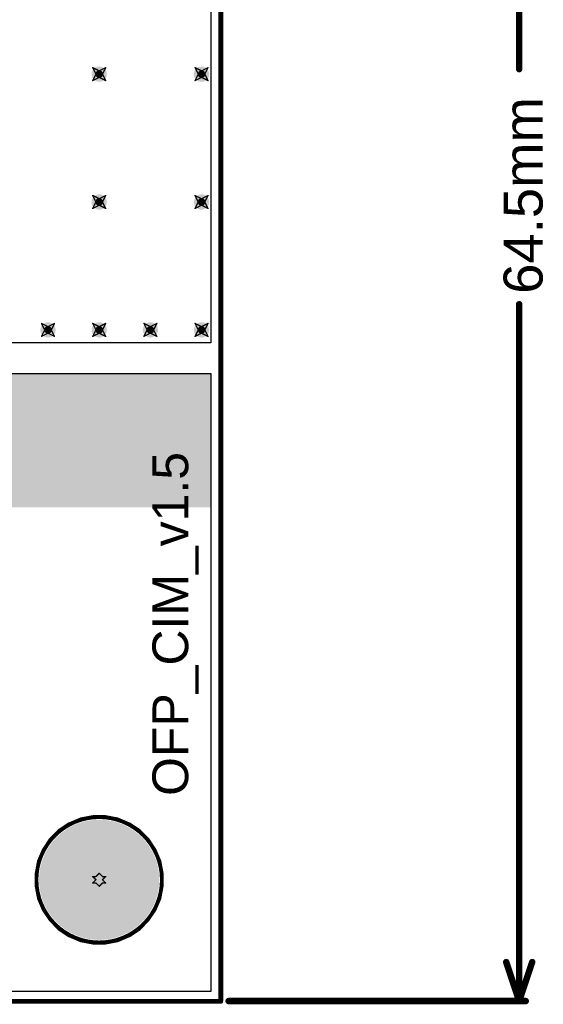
# Model space of a CAD drawing. Header units: inches. Extents: x -0.03 to 9.71, y 0 to 4.44.
# Tile 98 of 118: x 4.01 to 4.82, y 0.01 to 1.52. Entities that reach past the tile are written whole.
import ezdxf

# ---------------------------------------------------------------- set-up
doc = ezdxf.new("R2010")
doc.units = ezdxf.units.IN
doc.header["$MEASUREMENT"] = 0
for name, color, linetype in [('Board Outline', 216, 'Continuous'), ('Bottom Layer', 5, 'Continuous'), ('Bottom Solder', 6, 'Continuous'), ('Dimension', 6, 'Continuous'), ('Drill Drawing', 1, 'Continuous'), ('Layer 1', 16, 'Continuous'), ('Layer 2', 76, 'Continuous'), ('Multi-Layer', 9, 'Continuous'), ('Pad Holes', 156, 'Continuous'), ('Top Layer', 1, 'Continuous'), ('Top Overlay', 2, 'Continuous'), ('Top Solder', 216, 'Continuous'), ('Via Holes', 16, 'Continuous')]:
    doc.layers.add(name, color=color, linetype=linetype)
doc.styles.add('Arial', font='txt', dxfattribs={"height": 0.2})

msp = doc.modelspace()

# ---------------------------------------------------------------- hatches: boundary and pattern name
at = {"layer": 'Bottom Layer'}
h = msp.add_hatch(color=5, dxfattribs=at)
edge = h.paths.add_edge_path()
edge.add_arc((4.1339, 1.437), 0.0118, 0, 360)
h = msp.add_hatch(color=5, dxfattribs=at)
edge = h.paths.add_edge_path()
edge.add_arc((4.2913, 1.437), 0.0118, 0, 360)
h = msp.add_hatch(color=5, dxfattribs=at)
edge = h.paths.add_edge_path()
edge.add_arc((4.1339, 1.2402), 0.0118, 0, 360)
h = msp.add_hatch(color=5, dxfattribs=at)
edge = h.paths.add_edge_path()
edge.add_arc((4.2913, 1.2402), 0.0118, 0, 360)
h = msp.add_hatch(color=5, dxfattribs=at)
edge = h.paths.add_edge_path()
edge.add_arc((4.0551, 1.0433), 0.0118, 0, 360)
h = msp.add_hatch(color=5, dxfattribs=at)
edge = h.paths.add_edge_path()
edge.add_arc((4.1339, 1.0433), 0.0118, 0, 360)
h = msp.add_hatch(color=5, dxfattribs=at)
edge = h.paths.add_edge_path()
edge.add_arc((4.2126, 1.0433), 0.0118, 0, 360)
h = msp.add_hatch(color=5, dxfattribs=at)
edge = h.paths.add_edge_path()
edge.add_arc((4.2913, 1.0433), 0.0118, 0, 360)
h = msp.add_hatch(color=5, dxfattribs=at)
edge = h.paths.add_edge_path()
edge.add_arc((4.1339, 0.1969), 0.0886, 0, 360)
at = {"layer": 'Bottom Solder'}
msp.add_hatch(color=6, dxfattribs=at).paths.add_polyline_path([(0.0251, 0.77), (4.3056, 0.77), (4.3056, 0.9764), (0.0251, 0.9764)])
h = msp.add_hatch(color=6, dxfattribs=at)
edge = h.paths.add_edge_path()
edge.add_arc((4.1339, 0.1969), 0.0926, 0, 360)
at = {"layer": 'Layer 1'}
h = msp.add_hatch(color=16, dxfattribs=at)
edge = h.paths.add_edge_path()
edge.add_arc((4.1339, 1.437), 0.0118, 0, 360)
h = msp.add_hatch(color=16, dxfattribs=at)
edge = h.paths.add_edge_path()
edge.add_arc((4.2913, 1.437), 0.0118, 0, 360)
h = msp.add_hatch(color=16, dxfattribs=at)
edge = h.paths.add_edge_path()
edge.add_arc((4.1339, 1.2402), 0.0118, 0, 360)
h = msp.add_hatch(color=16, dxfattribs=at)
edge = h.paths.add_edge_path()
edge.add_arc((4.2913, 1.2402), 0.0118, 0, 360)
h = msp.add_hatch(color=16, dxfattribs=at)
edge = h.paths.add_edge_path()
edge.add_arc((4.0551, 1.0433), 0.0118, 0, 360)
h = msp.add_hatch(color=16, dxfattribs=at)
edge = h.paths.add_edge_path()
edge.add_arc((4.1339, 1.0433), 0.0118, 0, 360)
h = msp.add_hatch(color=16, dxfattribs=at)
edge = h.paths.add_edge_path()
edge.add_arc((4.2126, 1.0433), 0.0118, 0, 360)
h = msp.add_hatch(color=16, dxfattribs=at)
edge = h.paths.add_edge_path()
edge.add_arc((4.2913, 1.0433), 0.0118, 0, 360)
h = msp.add_hatch(color=16, dxfattribs=at)
edge = h.paths.add_edge_path()
edge.add_arc((4.1339, 0.1969), 0.0886, 0, 360)
at = {"layer": 'Layer 2'}
h = msp.add_hatch(color=76, dxfattribs=at)
edge = h.paths.add_edge_path()
edge.add_arc((4.1339, 1.437), 0.0118, 0, 360)
h = msp.add_hatch(color=76, dxfattribs=at)
edge = h.paths.add_edge_path()
edge.add_arc((4.2913, 1.437), 0.0118, 0, 360)
h = msp.add_hatch(color=76, dxfattribs=at)
edge = h.paths.add_edge_path()
edge.add_arc((4.1339, 1.2402), 0.0118, 0, 360)
h = msp.add_hatch(color=76, dxfattribs=at)
edge = h.paths.add_edge_path()
edge.add_arc((4.2913, 1.2402), 0.0118, 0, 360)
h = msp.add_hatch(color=76, dxfattribs=at)
edge = h.paths.add_edge_path()
edge.add_arc((4.0551, 1.0433), 0.0118, 0, 360)
h = msp.add_hatch(color=76, dxfattribs=at)
edge = h.paths.add_edge_path()
edge.add_arc((4.1339, 1.0433), 0.0118, 0, 360)
h = msp.add_hatch(color=76, dxfattribs=at)
edge = h.paths.add_edge_path()
edge.add_arc((4.2126, 1.0433), 0.0118, 0, 360)
h = msp.add_hatch(color=76, dxfattribs=at)
edge = h.paths.add_edge_path()
edge.add_arc((4.2913, 1.0433), 0.0118, 0, 360)
h = msp.add_hatch(color=76, dxfattribs=at)
edge = h.paths.add_edge_path()
edge.add_arc((4.1339, 0.1969), 0.0886, 0, 360)
at = {"layer": 'Multi-Layer'}
h = msp.add_hatch(color=9, dxfattribs=at)
edge = h.paths.add_edge_path()
edge.add_arc((4.1339, 0.1969), 0.0886, 0, 360)
at = {"layer": 'Pad Holes'}
h = msp.add_hatch(color=7, dxfattribs=at)
edge = h.paths.add_edge_path()
edge.add_arc((4.1339, 0.1969), 0.0689, 0, 360)
at = {"layer": 'Top Layer'}
h = msp.add_hatch(color=1, dxfattribs=at)
edge = h.paths.add_edge_path()
edge.add_arc((4.1339, 1.437), 0.0118, 0, 360)
h = msp.add_hatch(color=1, dxfattribs=at)
edge = h.paths.add_edge_path()
edge.add_arc((4.2913, 1.437), 0.0118, 0, 360)
h = msp.add_hatch(color=1, dxfattribs=at)
edge = h.paths.add_edge_path()
edge.add_arc((4.1339, 1.2402), 0.0118, 0, 360)
h = msp.add_hatch(color=1, dxfattribs=at)
edge = h.paths.add_edge_path()
edge.add_arc((4.2913, 1.2402), 0.0118, 0, 360)
h = msp.add_hatch(color=1, dxfattribs=at)
edge = h.paths.add_edge_path()
edge.add_arc((4.0551, 1.0433), 0.0118, 0, 360)
h = msp.add_hatch(color=1, dxfattribs=at)
edge = h.paths.add_edge_path()
edge.add_arc((4.1339, 1.0433), 0.0118, 0, 360)
h = msp.add_hatch(color=1, dxfattribs=at)
edge = h.paths.add_edge_path()
edge.add_arc((4.2126, 1.0433), 0.0118, 0, 360)
h = msp.add_hatch(color=1, dxfattribs=at)
edge = h.paths.add_edge_path()
edge.add_arc((4.2913, 1.0433), 0.0118, 0, 360)
h = msp.add_hatch(color=1, dxfattribs=at)
edge = h.paths.add_edge_path()
edge.add_arc((4.1339, 0.1969), 0.0886, 0, 360)
at = {"layer": 'Top Solder'}
h = msp.add_hatch(color=216, dxfattribs=at)
edge = h.paths.add_edge_path()
edge.add_arc((4.1339, 0.1969), 0.0926, 0, 360)
at = {"layer": 'Via Holes'}
h = msp.add_hatch(color=7, dxfattribs=at)
edge = h.paths.add_edge_path()
edge.add_arc((4.1339, 1.437), 0.00591, 0, 360)
h = msp.add_hatch(color=7, dxfattribs=at)
edge = h.paths.add_edge_path()
edge.add_arc((4.2913, 1.437), 0.00591, 0, 360)
h = msp.add_hatch(color=7, dxfattribs=at)
edge = h.paths.add_edge_path()
edge.add_arc((4.1339, 1.2402), 0.00591, 0, 360)
h = msp.add_hatch(color=7, dxfattribs=at)
edge = h.paths.add_edge_path()
edge.add_arc((4.2913, 1.2402), 0.00591, 0, 360)
h = msp.add_hatch(color=7, dxfattribs=at)
edge = h.paths.add_edge_path()
edge.add_arc((4.0551, 1.0433), 0.00591, 0, 360)
h = msp.add_hatch(color=7, dxfattribs=at)
edge = h.paths.add_edge_path()
edge.add_arc((4.1339, 1.0433), 0.00591, 0, 360)
h = msp.add_hatch(color=7, dxfattribs=at)
edge = h.paths.add_edge_path()
edge.add_arc((4.2126, 1.0433), 0.00591, 0, 360)
h = msp.add_hatch(color=7, dxfattribs=at)
edge = h.paths.add_edge_path()
edge.add_arc((4.2913, 1.0433), 0.00591, 0, 360)

# ---------------------------------------------------------------- linework, layer by layer
at = {"layer": 'Board Outline'}
for points, const_width in [([(4.3209, 0.0098), (4.3209, 2.5492)], 0.0075), ([(0.0098, 0.0098), (4.3209, 0.0098)], 0.0075), ([(0.0102, 0.0102), (4.3205, 0.0102)], 0.005)]:
    msp.add_lwpolyline(points, dxfattribs=dict(at, const_width=const_width))
for points, const_width in [([(4.319, 0.0098, 1), (4.3227, 0.0098, 1)], 0.00375), ([(4.319, 0.0098, 1), (4.3227, 0.0098, 1)], 0.00375), ([(4.3193, 0.0102, 1), (4.3218, 0.0102, 1)], 0.0025)]:
    msp.add_lwpolyline(points, format="xyb", close=True, dxfattribs=dict(at, const_width=const_width))
at = {"layer": 'Bottom Layer'}
for p, q in [((4.3056, 2.5339), (4.3056, 1.0236)), ((4.3056, 1.0236), (0.0251, 1.0236)), ((0.0251, 0.9764), (4.3056, 0.9764)), ((4.3056, 0.9764), (4.3056, 0.0251)), ((4.1051, 0.2916), (4.0872, 0.2842)), ((4.1241, 0.2954), (4.1051, 0.2916)), ((4.1436, 0.2954), (4.1241, 0.2954)), ((4.1626, 0.2916), (4.1436, 0.2954)), ((4.1806, 0.2842), (4.1626, 0.2916)), ((4.071, 0.2734), (4.0573, 0.2597)), ((4.0872, 0.2842), (4.071, 0.2734)), ((4.1967, 0.2734), (4.1806, 0.2842)), ((4.2104, 0.2597), (4.1967, 0.2734)), ((4.0573, 0.2597), (4.0465, 0.2435)), ((4.2212, 0.2435), (4.2104, 0.2597)), ((4.0465, 0.2435), (4.0391, 0.2256)), ((4.2287, 0.2256), (4.2212, 0.2435)), ((4.0391, 0.2256), (4.0353, 0.2066)), ((4.2324, 0.2066), (4.2287, 0.2256)), ((4.0353, 0.2066), (4.0353, 0.1871)), ((4.2324, 0.1871), (4.2324, 0.2066)), ((4.0353, 0.1871), (4.0391, 0.1681)), ((4.2287, 0.1681), (4.2324, 0.1871)), ((4.0391, 0.1681), (4.0465, 0.1502)), ((4.2212, 0.1502), (4.2287, 0.1681)), ((4.0465, 0.1502), (4.0573, 0.134)), ((4.2104, 0.134), (4.2212, 0.1502)), ((4.0573, 0.134), (4.071, 0.1203)), ((4.1967, 0.1203), (4.2104, 0.134)), ((4.071, 0.1203), (4.0872, 0.1095)), ((4.0872, 0.1095), (4.1051, 0.1021)), ((4.1626, 0.1021), (4.1806, 0.1095)), ((4.1806, 0.1095), (4.1967, 0.1203)), ((4.1051, 0.1021), (4.1241, 0.0983)), ((4.1241, 0.0983), (4.1436, 0.0983)), ((4.1436, 0.0983), (4.1626, 0.1021)), ((4.3056, 0.0251), (0.0251, 0.0251))]:
    msp.add_line(p, q, dxfattribs=at)
at = {"layer": 'Dimension', "const_width": 0.01}
for points in [[(4.78, 1.4447), (4.78, 2.5492)], [(4.78, 0.0102), (4.78, 1.0828)], [(4.76, 0.0702), (4.78, 0.0102)], [(4.78, 0.0102), (4.8, 0.0702)], [(4.333, 0.0102), (4.79, 0.0102)]]:
    msp.add_lwpolyline(points, dxfattribs=at)
at = {"layer": 'Dimension', "const_width": 0.005}
for points in [[(4.7775, 1.4447, 1), (4.7825, 1.4447, 1)], [(4.7775, 1.0828, 1), (4.7825, 1.0828, 1)], [(4.7575, 0.0702, 1), (4.7625, 0.0702, 1)], [(4.7975, 0.0702, 1), (4.8025, 0.0702, 1)], [(4.3305, 0.0102, 1), (4.3355, 0.0102, 1)], [(4.7775, 0.0102, 1), (4.7825, 0.0102, 1)], [(4.7775, 0.0102, 1), (4.7825, 0.0102, 1)], [(4.7775, 0.0102, 1), (4.7825, 0.0102, 1)], [(4.7875, 0.0102, 1), (4.7925, 0.0102, 1)]]:
    msp.add_lwpolyline(points, format="xyb", close=True, dxfattribs=at)
at = {"layer": 'Drill Drawing', "const_width": 0.002}
for points in [[(4.1239, 1.447), (4.1339, 1.442)], [(4.1239, 1.447), (4.1289, 1.437)], [(4.1339, 1.442), (4.1439, 1.447)], [(4.1389, 1.437), (4.1439, 1.447)], [(4.2813, 1.447), (4.2913, 1.442)], [(4.2813, 1.447), (4.2863, 1.437)], [(4.2913, 1.442), (4.3013, 1.447)], [(4.2963, 1.437), (4.3013, 1.447)], [(4.1239, 1.427), (4.1289, 1.437)], [(4.1239, 1.427), (4.1339, 1.432)], [(4.1339, 1.432), (4.1439, 1.427)], [(4.1389, 1.437), (4.1439, 1.427)], [(4.2813, 1.427), (4.2863, 1.437)], [(4.2813, 1.427), (4.2913, 1.432)], [(4.2913, 1.432), (4.3013, 1.427)], [(4.2963, 1.437), (4.3013, 1.427)], [(4.1239, 1.2502), (4.1339, 1.2452)], [(4.1239, 1.2502), (4.1289, 1.2402)], [(4.1339, 1.2452), (4.1439, 1.2502)], [(4.1389, 1.2402), (4.1439, 1.2502)], [(4.2813, 1.2502), (4.2913, 1.2452)], [(4.2813, 1.2502), (4.2863, 1.2402)], [(4.2913, 1.2452), (4.3013, 1.2502)], [(4.2963, 1.2402), (4.3013, 1.2502)], [(4.1239, 1.2302), (4.1289, 1.2402)], [(4.1239, 1.2302), (4.1339, 1.2352)], [(4.1339, 1.2352), (4.1439, 1.2302)], [(4.1389, 1.2402), (4.1439, 1.2302)], [(4.2813, 1.2302), (4.2863, 1.2402)], [(4.2813, 1.2302), (4.2913, 1.2352)], [(4.2913, 1.2352), (4.3013, 1.2302)], [(4.2963, 1.2402), (4.3013, 1.2302)], [(4.0451, 1.0533), (4.0551, 1.0483)], [(4.0451, 1.0533), (4.0501, 1.0433)], [(4.0551, 1.0483), (4.0651, 1.0533)], [(4.0601, 1.0433), (4.0651, 1.0533)], [(4.1239, 1.0533), (4.1339, 1.0483)], [(4.1239, 1.0533), (4.1289, 1.0433)], [(4.1339, 1.0483), (4.1439, 1.0533)], [(4.1389, 1.0433), (4.1439, 1.0533)], [(4.2026, 1.0533), (4.2126, 1.0483)], [(4.2026, 1.0533), (4.2076, 1.0433)], [(4.2126, 1.0483), (4.2226, 1.0533)], [(4.2176, 1.0433), (4.2226, 1.0533)], [(4.2813, 1.0533), (4.2913, 1.0483)], [(4.2813, 1.0533), (4.2863, 1.0433)], [(4.2913, 1.0483), (4.3013, 1.0533)], [(4.2963, 1.0433), (4.3013, 1.0533)], [(4.0451, 1.0333), (4.0501, 1.0433)], [(4.0451, 1.0333), (4.0551, 1.0383)], [(4.0551, 1.0383), (4.0651, 1.0333)], [(4.0601, 1.0433), (4.0651, 1.0333)], [(4.1239, 1.0333), (4.1289, 1.0433)], [(4.1239, 1.0333), (4.1339, 1.0383)], [(4.1339, 1.0383), (4.1439, 1.0333)], [(4.1389, 1.0433), (4.1439, 1.0333)], [(4.2026, 1.0333), (4.2076, 1.0433)], [(4.2026, 1.0333), (4.2126, 1.0383)], [(4.2126, 1.0383), (4.2226, 1.0333)], [(4.2176, 1.0433), (4.2226, 1.0333)], [(4.2813, 1.0333), (4.2863, 1.0433)], [(4.2813, 1.0333), (4.2913, 1.0383)], [(4.2913, 1.0383), (4.3013, 1.0333)], [(4.2963, 1.0433), (4.3013, 1.0333)], [(4.1239, 0.2019), (4.1289, 0.1969)], [(4.1239, 0.2019), (4.1289, 0.2019)], [(4.1239, 0.1919), (4.1289, 0.1969)], [(4.1289, 0.2019), (4.1339, 0.2069)], [(4.1339, 0.2069), (4.1389, 0.2019)], [(4.1389, 0.2019), (4.1439, 0.2019)], [(4.1389, 0.1969), (4.1439, 0.2019)], [(4.1389, 0.1969), (4.1439, 0.1919)], [(4.1239, 0.1919), (4.1289, 0.1919)], [(4.1289, 0.1919), (4.1339, 0.1869)], [(4.1339, 0.1869), (4.1389, 0.1919)], [(4.1389, 0.1919), (4.1439, 0.1919)]]:
    msp.add_lwpolyline(points, dxfattribs=at)
at = {"layer": 'Drill Drawing', "const_width": 0.001}
for points in [[(4.1234, 1.447, 1), (4.1244, 1.447, 1)], [(4.1234, 1.447, 1), (4.1244, 1.447, 1)], [(4.1334, 1.442, 1), (4.1344, 1.442, 1)], [(4.1334, 1.442, 1), (4.1344, 1.442, 1)], [(4.1434, 1.447, 1), (4.1444, 1.447, 1)], [(4.1434, 1.447, 1), (4.1444, 1.447, 1)], [(4.2808, 1.447, 1), (4.2818, 1.447, 1)], [(4.2808, 1.447, 1), (4.2818, 1.447, 1)], [(4.2908, 1.442, 1), (4.2918, 1.442, 1)], [(4.2908, 1.442, 1), (4.2918, 1.442, 1)], [(4.3008, 1.447, 1), (4.3018, 1.447, 1)], [(4.3008, 1.447, 1), (4.3018, 1.447, 1)], [(4.1234, 1.427, 1), (4.1244, 1.427, 1)], [(4.1234, 1.427, 1), (4.1244, 1.427, 1)], [(4.1284, 1.437, 1), (4.1294, 1.437, 1)], [(4.1284, 1.437, 1), (4.1294, 1.437, 1)], [(4.1334, 1.432, 1), (4.1344, 1.432, 1)], [(4.1334, 1.432, 1), (4.1344, 1.432, 1)], [(4.1384, 1.437, 1), (4.1394, 1.437, 1)], [(4.1384, 1.437, 1), (4.1394, 1.437, 1)], [(4.1434, 1.427, 1), (4.1444, 1.427, 1)], [(4.1434, 1.427, 1), (4.1444, 1.427, 1)], [(4.2808, 1.427, 1), (4.2818, 1.427, 1)], [(4.2808, 1.427, 1), (4.2818, 1.427, 1)], [(4.2858, 1.437, 1), (4.2868, 1.437, 1)], [(4.2858, 1.437, 1), (4.2868, 1.437, 1)], [(4.2908, 1.432, 1), (4.2918, 1.432, 1)], [(4.2908, 1.432, 1), (4.2918, 1.432, 1)], [(4.2958, 1.437, 1), (4.2968, 1.437, 1)], [(4.2958, 1.437, 1), (4.2968, 1.437, 1)], [(4.3008, 1.427, 1), (4.3018, 1.427, 1)], [(4.3008, 1.427, 1), (4.3018, 1.427, 1)], [(4.1234, 1.2502, 1), (4.1244, 1.2502, 1)], [(4.1234, 1.2502, 1), (4.1244, 1.2502, 1)], [(4.1334, 1.2452, 1), (4.1344, 1.2452, 1)], [(4.1334, 1.2452, 1), (4.1344, 1.2452, 1)], [(4.1434, 1.2502, 1), (4.1444, 1.2502, 1)], [(4.1434, 1.2502, 1), (4.1444, 1.2502, 1)], [(4.2808, 1.2502, 1), (4.2818, 1.2502, 1)], [(4.2808, 1.2502, 1), (4.2818, 1.2502, 1)], [(4.2908, 1.2452, 1), (4.2918, 1.2452, 1)], [(4.2908, 1.2452, 1), (4.2918, 1.2452, 1)], [(4.3008, 1.2502, 1), (4.3018, 1.2502, 1)], [(4.3008, 1.2502, 1), (4.3018, 1.2502, 1)], [(4.1234, 1.2302, 1), (4.1244, 1.2302, 1)], [(4.1234, 1.2302, 1), (4.1244, 1.2302, 1)], [(4.1284, 1.2402, 1), (4.1294, 1.2402, 1)], [(4.1284, 1.2402, 1), (4.1294, 1.2402, 1)], [(4.1334, 1.2352, 1), (4.1344, 1.2352, 1)], [(4.1334, 1.2352, 1), (4.1344, 1.2352, 1)], [(4.1384, 1.2402, 1), (4.1394, 1.2402, 1)], [(4.1384, 1.2402, 1), (4.1394, 1.2402, 1)], [(4.1434, 1.2302, 1), (4.1444, 1.2302, 1)], [(4.1434, 1.2302, 1), (4.1444, 1.2302, 1)], [(4.2808, 1.2302, 1), (4.2818, 1.2302, 1)], [(4.2808, 1.2302, 1), (4.2818, 1.2302, 1)], [(4.2858, 1.2402, 1), (4.2868, 1.2402, 1)], [(4.2858, 1.2402, 1), (4.2868, 1.2402, 1)], [(4.2908, 1.2352, 1), (4.2918, 1.2352, 1)], [(4.2908, 1.2352, 1), (4.2918, 1.2352, 1)], [(4.2958, 1.2402, 1), (4.2968, 1.2402, 1)], [(4.2958, 1.2402, 1), (4.2968, 1.2402, 1)], [(4.3008, 1.2302, 1), (4.3018, 1.2302, 1)], [(4.3008, 1.2302, 1), (4.3018, 1.2302, 1)], [(4.0446, 1.0533, 1), (4.0456, 1.0533, 1)], [(4.0446, 1.0533, 1), (4.0456, 1.0533, 1)], [(4.0546, 1.0483, 1), (4.0556, 1.0483, 1)], [(4.0546, 1.0483, 1), (4.0556, 1.0483, 1)], [(4.0646, 1.0533, 1), (4.0656, 1.0533, 1)], [(4.0646, 1.0533, 1), (4.0656, 1.0533, 1)], [(4.1234, 1.0533, 1), (4.1244, 1.0533, 1)], [(4.1234, 1.0533, 1), (4.1244, 1.0533, 1)], [(4.1334, 1.0483, 1), (4.1344, 1.0483, 1)], [(4.1334, 1.0483, 1), (4.1344, 1.0483, 1)], [(4.1434, 1.0533, 1), (4.1444, 1.0533, 1)], [(4.1434, 1.0533, 1), (4.1444, 1.0533, 1)], [(4.2021, 1.0533, 1), (4.2031, 1.0533, 1)], [(4.2021, 1.0533, 1), (4.2031, 1.0533, 1)], [(4.2121, 1.0483, 1), (4.2131, 1.0483, 1)], [(4.2121, 1.0483, 1), (4.2131, 1.0483, 1)], [(4.2221, 1.0533, 1), (4.2231, 1.0533, 1)], [(4.2221, 1.0533, 1), (4.2231, 1.0533, 1)], [(4.2808, 1.0533, 1), (4.2818, 1.0533, 1)], [(4.2808, 1.0533, 1), (4.2818, 1.0533, 1)], [(4.2908, 1.0483, 1), (4.2918, 1.0483, 1)], [(4.2908, 1.0483, 1), (4.2918, 1.0483, 1)], [(4.3008, 1.0533, 1), (4.3018, 1.0533, 1)], [(4.3008, 1.0533, 1), (4.3018, 1.0533, 1)], [(4.0446, 1.0333, 1), (4.0456, 1.0333, 1)], [(4.0446, 1.0333, 1), (4.0456, 1.0333, 1)], [(4.0496, 1.0433, 1), (4.0506, 1.0433, 1)], [(4.0496, 1.0433, 1), (4.0506, 1.0433, 1)], [(4.0546, 1.0383, 1), (4.0556, 1.0383, 1)], [(4.0546, 1.0383, 1), (4.0556, 1.0383, 1)], [(4.0596, 1.0433, 1), (4.0606, 1.0433, 1)], [(4.0596, 1.0433, 1), (4.0606, 1.0433, 1)], [(4.0646, 1.0333, 1), (4.0656, 1.0333, 1)], [(4.0646, 1.0333, 1), (4.0656, 1.0333, 1)], [(4.1234, 1.0333, 1), (4.1244, 1.0333, 1)], [(4.1234, 1.0333, 1), (4.1244, 1.0333, 1)], [(4.1284, 1.0433, 1), (4.1294, 1.0433, 1)], [(4.1284, 1.0433, 1), (4.1294, 1.0433, 1)], [(4.1334, 1.0383, 1), (4.1344, 1.0383, 1)], [(4.1334, 1.0383, 1), (4.1344, 1.0383, 1)], [(4.1384, 1.0433, 1), (4.1394, 1.0433, 1)], [(4.1384, 1.0433, 1), (4.1394, 1.0433, 1)], [(4.1434, 1.0333, 1), (4.1444, 1.0333, 1)], [(4.1434, 1.0333, 1), (4.1444, 1.0333, 1)], [(4.2021, 1.0333, 1), (4.2031, 1.0333, 1)], [(4.2021, 1.0333, 1), (4.2031, 1.0333, 1)], [(4.2071, 1.0433, 1), (4.2081, 1.0433, 1)], [(4.2071, 1.0433, 1), (4.2081, 1.0433, 1)], [(4.2121, 1.0383, 1), (4.2131, 1.0383, 1)], [(4.2121, 1.0383, 1), (4.2131, 1.0383, 1)], [(4.2171, 1.0433, 1), (4.2181, 1.0433, 1)], [(4.2171, 1.0433, 1), (4.2181, 1.0433, 1)], [(4.2221, 1.0333, 1), (4.2231, 1.0333, 1)], [(4.2221, 1.0333, 1), (4.2231, 1.0333, 1)], [(4.2808, 1.0333, 1), (4.2818, 1.0333, 1)], [(4.2808, 1.0333, 1), (4.2818, 1.0333, 1)], [(4.2858, 1.0433, 1), (4.2868, 1.0433, 1)], [(4.2858, 1.0433, 1), (4.2868, 1.0433, 1)], [(4.2908, 1.0383, 1), (4.2918, 1.0383, 1)], [(4.2908, 1.0383, 1), (4.2918, 1.0383, 1)], [(4.2958, 1.0433, 1), (4.2968, 1.0433, 1)], [(4.2958, 1.0433, 1), (4.2968, 1.0433, 1)], [(4.3008, 1.0333, 1), (4.3018, 1.0333, 1)], [(4.3008, 1.0333, 1), (4.3018, 1.0333, 1)], [(4.1234, 0.2019, 1), (4.1244, 0.2019, 1)], [(4.1234, 0.2019, 1), (4.1244, 0.2019, 1)], [(4.1284, 0.2019, 1), (4.1294, 0.2019, 1)], [(4.1284, 0.2019, 1), (4.1294, 0.2019, 1)], [(4.1284, 0.1969, 1), (4.1294, 0.1969, 1)], [(4.1284, 0.1969, 1), (4.1294, 0.1969, 1)], [(4.1334, 0.2069, 1), (4.1344, 0.2069, 1)], [(4.1334, 0.2069, 1), (4.1344, 0.2069, 1)], [(4.1384, 0.2019, 1), (4.1394, 0.2019, 1)], [(4.1384, 0.2019, 1), (4.1394, 0.2019, 1)], [(4.1384, 0.1969, 1), (4.1394, 0.1969, 1)], [(4.1384, 0.1969, 1), (4.1394, 0.1969, 1)], [(4.1434, 0.2019, 1), (4.1444, 0.2019, 1)], [(4.1434, 0.2019, 1), (4.1444, 0.2019, 1)], [(4.1234, 0.1919, 1), (4.1244, 0.1919, 1)], [(4.1234, 0.1919, 1), (4.1244, 0.1919, 1)], [(4.1284, 0.1919, 1), (4.1294, 0.1919, 1)], [(4.1284, 0.1919, 1), (4.1294, 0.1919, 1)], [(4.1334, 0.1869, 1), (4.1344, 0.1869, 1)], [(4.1334, 0.1869, 1), (4.1344, 0.1869, 1)], [(4.1384, 0.1919, 1), (4.1394, 0.1919, 1)], [(4.1384, 0.1919, 1), (4.1394, 0.1919, 1)], [(4.1434, 0.1919, 1), (4.1444, 0.1919, 1)], [(4.1434, 0.1919, 1), (4.1444, 0.1919, 1)]]:
    msp.add_lwpolyline(points, format="xyb", close=True, dxfattribs=at)
at = {"layer": 'Layer 1'}
for p, q in [((4.3056, 2.5339), (4.3056, 1.0236)), ((4.3056, 1.0236), (0.0251, 1.0236)), ((0.0251, 0.9764), (4.3056, 0.9764)), ((4.3056, 0.9764), (4.3056, 0.0251)), ((4.1051, 0.2916), (4.0872, 0.2842)), ((4.1241, 0.2954), (4.1051, 0.2916)), ((4.1436, 0.2954), (4.1241, 0.2954)), ((4.1626, 0.2916), (4.1436, 0.2954)), ((4.1806, 0.2842), (4.1626, 0.2916)), ((4.071, 0.2734), (4.0573, 0.2597)), ((4.0872, 0.2842), (4.071, 0.2734)), ((4.1967, 0.2734), (4.1806, 0.2842)), ((4.2104, 0.2597), (4.1967, 0.2734)), ((4.0573, 0.2597), (4.0465, 0.2435)), ((4.2212, 0.2435), (4.2104, 0.2597)), ((4.0465, 0.2435), (4.0391, 0.2256)), ((4.2287, 0.2256), (4.2212, 0.2435)), ((4.0391, 0.2256), (4.0353, 0.2066)), ((4.2324, 0.2066), (4.2287, 0.2256)), ((4.0353, 0.2066), (4.0353, 0.1871)), ((4.2324, 0.1871), (4.2324, 0.2066)), ((4.0353, 0.1871), (4.0391, 0.1681)), ((4.2287, 0.1681), (4.2324, 0.1871)), ((4.0391, 0.1681), (4.0465, 0.1502)), ((4.2212, 0.1502), (4.2287, 0.1681)), ((4.0465, 0.1502), (4.0573, 0.134)), ((4.2104, 0.134), (4.2212, 0.1502)), ((4.0573, 0.134), (4.071, 0.1203)), ((4.1967, 0.1203), (4.2104, 0.134)), ((4.071, 0.1203), (4.0872, 0.1095)), ((4.0872, 0.1095), (4.1051, 0.1021)), ((4.1626, 0.1021), (4.1806, 0.1095)), ((4.1806, 0.1095), (4.1967, 0.1203)), ((4.1051, 0.1021), (4.1241, 0.0983)), ((4.1241, 0.0983), (4.1436, 0.0983)), ((4.1436, 0.0983), (4.1626, 0.1021)), ((4.3056, 0.0251), (0.0251, 0.0251))]:
    msp.add_line(p, q, dxfattribs=at)
at = {"layer": 'Layer 2'}
for p, q in [((4.3056, 2.5339), (4.3056, 1.0236)), ((4.3056, 1.0236), (0.0251, 1.0236)), ((0.0251, 0.9764), (4.3056, 0.9764)), ((4.3056, 0.9764), (4.3056, 0.0251)), ((4.1051, 0.2916), (4.0872, 0.2842)), ((4.1241, 0.2954), (4.1051, 0.2916)), ((4.1436, 0.2954), (4.1241, 0.2954)), ((4.1626, 0.2916), (4.1436, 0.2954)), ((4.1806, 0.2842), (4.1626, 0.2916)), ((4.071, 0.2734), (4.0573, 0.2597)), ((4.0872, 0.2842), (4.071, 0.2734)), ((4.1967, 0.2734), (4.1806, 0.2842)), ((4.2104, 0.2597), (4.1967, 0.2734)), ((4.0573, 0.2597), (4.0465, 0.2435)), ((4.2212, 0.2435), (4.2104, 0.2597)), ((4.0465, 0.2435), (4.0391, 0.2256)), ((4.2287, 0.2256), (4.2212, 0.2435)), ((4.0391, 0.2256), (4.0353, 0.2066)), ((4.2324, 0.2066), (4.2287, 0.2256)), ((4.0353, 0.2066), (4.0353, 0.1871)), ((4.2324, 0.1871), (4.2324, 0.2066)), ((4.0353, 0.1871), (4.0391, 0.1681)), ((4.2287, 0.1681), (4.2324, 0.1871)), ((4.0391, 0.1681), (4.0465, 0.1502)), ((4.2212, 0.1502), (4.2287, 0.1681)), ((4.0465, 0.1502), (4.0573, 0.134)), ((4.2104, 0.134), (4.2212, 0.1502)), ((4.0573, 0.134), (4.071, 0.1203)), ((4.1967, 0.1203), (4.2104, 0.134)), ((4.071, 0.1203), (4.0872, 0.1095)), ((4.0872, 0.1095), (4.1051, 0.1021)), ((4.1626, 0.1021), (4.1806, 0.1095)), ((4.1806, 0.1095), (4.1967, 0.1203)), ((4.1051, 0.1021), (4.1241, 0.0983)), ((4.1241, 0.0983), (4.1436, 0.0983)), ((4.1436, 0.0983), (4.1626, 0.1021)), ((4.3056, 0.0251), (0.0251, 0.0251))]:
    msp.add_line(p, q, dxfattribs=at)
at = {"layer": 'Top Layer'}
for p, q in [((4.3056, 2.5339), (4.3056, 1.0236)), ((4.3056, 1.0236), (3.8206, 1.0236)), ((3.8206, 0.9764), (4.3056, 0.9764)), ((4.3056, 0.9764), (4.3056, 0.0251)), ((4.1051, 0.2916), (4.0872, 0.2842)), ((4.1241, 0.2954), (4.1051, 0.2916)), ((4.1436, 0.2954), (4.1241, 0.2954)), ((4.1626, 0.2916), (4.1436, 0.2954)), ((4.1806, 0.2842), (4.1626, 0.2916)), ((4.071, 0.2734), (4.0573, 0.2597)), ((4.0872, 0.2842), (4.071, 0.2734)), ((4.1967, 0.2734), (4.1806, 0.2842)), ((4.2104, 0.2597), (4.1967, 0.2734)), ((4.0573, 0.2597), (4.0465, 0.2435)), ((4.2212, 0.2435), (4.2104, 0.2597)), ((4.0465, 0.2435), (4.0391, 0.2256)), ((4.2287, 0.2256), (4.2212, 0.2435)), ((4.0391, 0.2256), (4.0353, 0.2066)), ((4.2324, 0.2066), (4.2287, 0.2256)), ((4.0353, 0.2066), (4.0353, 0.1871)), ((4.2324, 0.1871), (4.2324, 0.2066)), ((4.0353, 0.1871), (4.0391, 0.1681)), ((4.2287, 0.1681), (4.2324, 0.1871)), ((4.0391, 0.1681), (4.0465, 0.1502)), ((4.2212, 0.1502), (4.2287, 0.1681)), ((4.0465, 0.1502), (4.0573, 0.134)), ((4.2104, 0.134), (4.2212, 0.1502)), ((4.0573, 0.134), (4.071, 0.1203)), ((4.1967, 0.1203), (4.2104, 0.134)), ((4.071, 0.1203), (4.0872, 0.1095)), ((4.0872, 0.1095), (4.1051, 0.1021)), ((4.1626, 0.1021), (4.1806, 0.1095)), ((4.1806, 0.1095), (4.1967, 0.1203)), ((4.1051, 0.1021), (4.1241, 0.0983)), ((4.1241, 0.0983), (4.1436, 0.0983)), ((4.1436, 0.0983), (4.1626, 0.1021)), ((4.3056, 0.0251), (0.0251, 0.0251))]:
    msp.add_line(p, q, dxfattribs=at)
at = {"layer": 'Top Overlay'}
for points, const_width in [([(4.2299, 0.1969, 1), (4.0378, 0.1969, 1)], 0.005), ([(4.0366, 0.1969, 1), (4.0391, 0.1969, 1)], 0.0025), ([(4.2287, 0.1969, 1), (4.2312, 0.1969, 1)], 0.0025)]:
    msp.add_lwpolyline(points, format="xyb", close=True, dxfattribs=dict(at, const_width=const_width))

# ---------------------------------------------------------------- texts
at = {"layer": 'Dimension', "style": 'Arial'}
msp.add_text('64.5mm', height=0.06, rotation=90, dxfattribs=at).set_placement((4.816, 1.0988))
at = {"layer": 'Top Overlay', "style": 'Arial'}
msp.add_text('OFP_CIM_v1.5', height=0.055, rotation=90, dxfattribs=at).set_placement((4.2708, 0.326))

doc.saveas('drawing.dxf')
